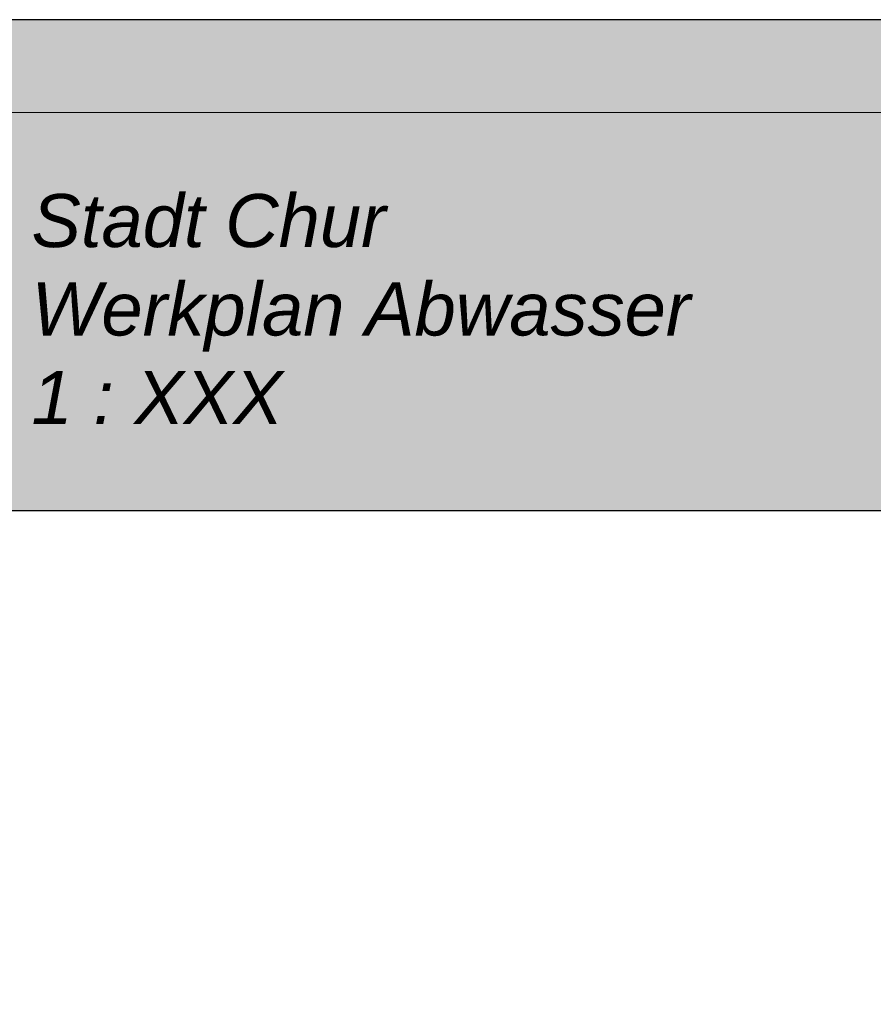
# Paper-space layout 'Chur_AW_A3' of a CAD drawing. Header units: metres. Extents: x -5 to 415, y -7 to 290.
# Tile 3 of 5: x 34 to 98, y 216 to 290. Entities that reach past the tile are written whole.
import ezdxf

# ---------------------------------------------------------------- set-up
doc = ezdxf.new("R2010")
doc.units = ezdxf.units.M
doc.layers.add('LAYOUT', color=7, linetype='Continuous')
doc.styles.add('Arial Kursiv', font='ariali.ttf')

psp = doc.layouts.new('Chur_AW_A3')

# ---------------------------------------------------------------- hatches: boundary and pattern name
at = {"layer": 'LAYOUT', "true_color": 0xffffff}
h = psp.add_hatch(color=7, dxfattribs=at)
h.paths.add_polyline_path([(414.973, 290.195), (-5.027, 290.195), (-5.027, -6.805), (414.973, -6.805)])
h.paths.add_polyline_path([(407.973, 253.195), (407.973, 0.195), (1.973, 0.195), (1.973, 253.195)], flags=16)

# ---------------------------------------------------------------- linework, layer by layer
at = {"layer": 'LAYOUT'}
for points in [[(-5.027, -6.805), (414.973, -6.805), (414.973, 290.195), (-5.027, 290.195)], [(1.973, 253.195), (407.973, 253.195), (407.973, 0.195), (1.973, 0.195)]]:
    psp.add_lwpolyline(points, close=True, dxfattribs=at)
at = {"layer": 'LAYOUT', "color": 7, "linetype": 'Continuous', "lineweight": 18}
psp.add_lwpolyline([(1.973, 283.195), (407.973, 283.195), (407.973, 253.195), (1.973, 253.195)], close=True, dxfattribs=at)

# ---------------------------------------------------------------- texts
at = {"layer": 'LAYOUT', "color": 7, "insert": (34.412, 277.047), "char_height": 4, "width": 54.63997, "attachment_point": 1, "style": 'Arial Kursiv'}
psp.add_mtext('Stadt Chur\\PWerkplan Abwasser\\P1 : XXX', dxfattribs=at)

doc.saveas('drawing.dxf')
